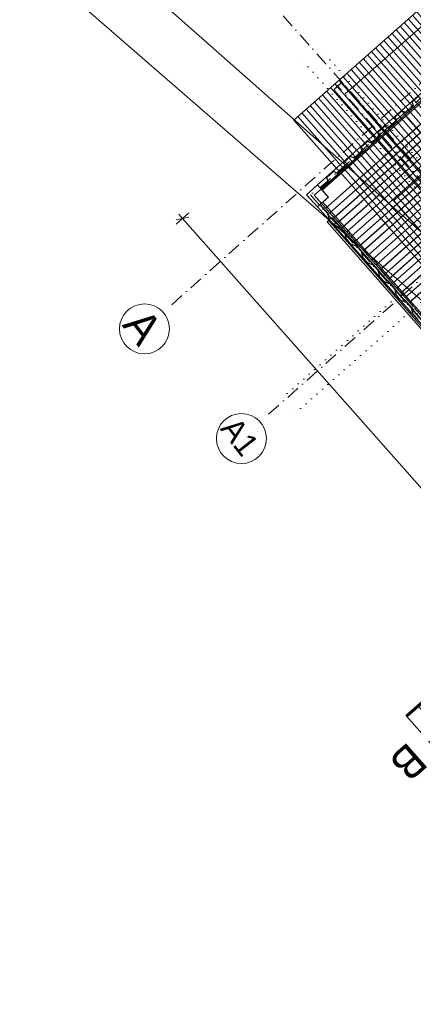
# Model space of a CAD drawing. Header units: millimetres. Extents: x -738537 to 1850049, y -250217 to 604013.
# Tile 187 of 204: x -172752 to -168425, y 509289 to 520120. Entities that reach past the tile are written whole.
import ezdxf

# ---------------------------------------------------------------- set-up
doc = ezdxf.new("R2010")
doc.units = ezdxf.units.MM
doc.header["$MEASUREMENT"] = 0
doc.set_wipeout_variables(frame=1)
for name, pattern in [('Dashed', [280, 140, -140]), ('Dashed Small', [140, 70, -70]), ('Dense Dotted', [80, 0, -80]), ('Dot & Dashed', [280, 150, -60, 0, -70]), ('Dotted', [300, 0, -300]), ('Wipeout_Contour', [1000, 0, -1000])]:
    doc.linetypes.add(name, pattern=pattern)
for name, color, linetype, lineweight in [('0_Pen_No__1', 214, 'Continuous', 35), ('0_Pen_No__16', 8, 'Continuous', 20), ('0_Pen_No__161', 1, 'Continuous', 5), ('0_Pen_No__3', 30, 'Continuous', 15), ('0_Pen_No__41', 7, 'Continuous', 60), ('0_Pen_No__5', 4, 'Continuous', 5), ('0_Pen_No__6', 7, 'Continuous', 5), ('0_Pen_No__69', 255, 'Continuous', 20), ('0_Pen_No__8', 255, 'Continuous', 0), ('0_Pen_No__90', 255, 'Continuous', 20)]:
    doc.layers.add(name, color=color, linetype=linetype, lineweight=lineweight)
doc.layers.add('0_Pen_No__10', color=7, linetype='Continuous', lineweight=20, true_color=0x996633)
doc.layers.add('0_Pen_No__7', color=7, linetype='Continuous', lineweight=5, true_color=0x9f07ff)
doc.styles.add('GENERATED_STYLE_1', font='GOTHIC.TTF')

msp = doc.modelspace()

# ---------------------------------------------------------------- hatches: boundary and pattern name
at = {"layer": '0_Pen_No__8', "linetype": 'Continuous', "lineweight": 0, "true_color": 0x3f3f3f}
for points in [[(-167863.5, 519674.9), (-167948, 519599.9), (-167988.7, 519618.6), (-168066.4, 519549.6), (-168052.7, 519507), (-168134.9, 519433.9), (-168175.6, 519452.6), (-168253.4, 519383.6), (-168239.7, 519341), (-168321.9, 519268), (-168363.6, 519287.1), (-168441, 519218.4), (-168427.3, 519175.8), (-168509.6, 519102.8), (-168549.3, 519121), (-168627.4, 519051.7), (-168613.6, 519009.1), (-168700.4, 518932.1), (-168741, 518950.8), (-168819.1, 518881.5), (-168805.7, 518839.9), (-168888, 518766.9), (-168928.7, 518785.6), (-169006.1, 518716.9), (-168992, 518673.2), (-169074.3, 518600.2), (-169115, 518618.9), (-169192.8, 518549.9), (-169179, 518507.2), (-169261.3, 518434.2), (-169302, 518452.9), (-169379.7, 518383.9), (-169366, 518341.3), (-169447.8, 518263.3), (-169361.4, 518340), (-169375.1, 518382.6), (-169301.3, 518448.2), (-169260.6, 518429.5), (-169174.4, 518506), (-169188.2, 518548.6), (-169114.3, 518614.2), (-169073.6, 518595.5), (-168987.4, 518671.9), (-169001.5, 518715.6), (-168928, 518780.9), (-168887.3, 518762.2), (-168801.1, 518838.6), (-168814.5, 518880.2), (-168740.3, 518946.1), (-168699.7, 518927.4), (-168609, 519007.8), (-168622.7, 519050.4), (-168548.5, 519116.3), (-168508.9, 519098), (-168422.7, 519174.5), (-168436.4, 519217.1), (-168362.9, 519282.4), (-168321.2, 519263.3), (-168235, 519339.7), (-168248.8, 519382.4), (-168174.9, 519447.9), (-168134.2, 519429.2), (-168048.1, 519505.7), (-168061.8, 519548.3), (-167987.9, 519613.9), (-167947.3, 519595.2)], [(-169596.2, 518193.4), (-169595.7, 518192), (-169595.2, 518191.3), (-169481.7, 518063.4), (-169480.6, 518062.7), (-169479.6, 518062.4), (-169478.6, 518062.5), (-169477.5, 518063.2), (-169452.8, 518085.1), (-169413, 518040.2), (-169367.1, 517988.6), (-169348.9, 517913.8), (-169301.1, 517860), (-169229.1, 517833), (-169182.6, 517780.7), (-169164.4, 517705.9), (-169116.6, 517652.1), (-169044.5, 517625.1), (-168998.1, 517572.8), (-168979.9, 517498), (-168932.1, 517444.2), (-168860, 517417.2), (-168813.5, 517364.9), (-168795.3, 517290.1), (-168747.5, 517236.2), (-168675.5, 517209.3), (-168633, 517161.4), (-168614.8, 517086.7), (-168567, 517032.8), (-168494.9, 517005.9), (-168448.4, 516953.5), (-168430.2, 516878.8), (-168382.4, 516824.9), (-168310.4, 516797.9), (-168263.9, 516745.6), (-168245.7, 516670.8), (-168197.9, 516617), (-168125.8, 516590), (-168079.3, 516537.7), (-168061.1, 516462.9), (-168013.3, 516409.1), (-167941.3, 516382.1), (-167902.8, 516338.7), (-167884.6, 516264), (-167836.8, 516210.1), (-167764.7, 516183.2), (-167718.2, 516130.8), (-167700, 516056.1), (-167652.2, 516002.2), (-167580.2, 515975.3), (-167540.3, 515930.4), (-167522.1, 515855.6), (-167474.3, 515801.8), (-167402.2, 515774.8), (-167355.8, 515722.5), (-167337.6, 515647.7), (-167289.8, 515593.9), (-167217.7, 515566.9), (-167179.2, 515523.5), (-167161, 515448.8), (-167113.2, 515394.9), (-167041.1, 515368), (-166994.7, 515315.6), (-166976.4, 515240.9), (-166928.7, 515187), (-166856.6, 515160.1), (-166810.1, 515107.7), (-166791.9, 515033), (-166744.1, 514979.1), (-166672, 514952.1), (-166625.6, 514899.8), (-166607.4, 514825), (-166559.6, 514771.2), (-166487.5, 514744.2), (-166445, 514696.4), (-166426.8, 514621.6), (-166379, 514567.8), (-166306.9, 514540.8), (-166260.5, 514488.5), (-166242.3, 514413.7), (-166194.5, 514359.8), (-166122.4, 514332.9), (-166075.9, 514280.5), (-166057.7, 514205.8), (-166009.9, 514151.9), (-165937.9, 514125), (-165891.4, 514072.6), (-165873.2, 513997.9), (-165825.4, 513944), (-165753.3, 513917.1), (-165727.4, 513887.9), (-165724.4, 513890.5), (-165751, 513920.5), (-165823.1, 513947.4), (-165869.5, 513999.8), (-165887.7, 514074.5), (-165935.5, 514128.4), (-166007.6, 514155.3), (-166054.1, 514207.7), (-166072.3, 514282.4), (-166120.1, 514336.3), (-166192.1, 514363.2), (-166238.6, 514415.6), (-166256.8, 514490.4), (-166304.6, 514544.2), (-166376.7, 514571.2), (-166423.2, 514623.5), (-166441.4, 514698.3), (-166485.2, 514747.6), (-166557.2, 514774.6), (-166603.7, 514827), (-166621.9, 514901.7), (-166669.7, 514955.5), (-166741.8, 514982.5), (-166788.3, 515034.9), (-166806.5, 515109.6), (-166854.3, 515163.5), (-166926.3, 515190.4), (-166972.8, 515242.8), (-166991, 515317.5), (-167038.8, 515371.4), (-167110.9, 515398.3), (-167157.3, 515450.7), (-167175.6, 515525.4), (-167215.4, 515570.3), (-167287.4, 515597.3), (-167333.9, 515649.6), (-167352.1, 515724.4), (-167399.9, 515778.2), (-167472, 515805.2), (-167518.5, 515857.5), (-167536.7, 515932.3), (-167577.8, 515978.7), (-167649.9, 516005.6), (-167696.4, 516058), (-167714.6, 516132.7), (-167762.4, 516186.6), (-167834.4, 516213.5), (-167880.9, 516265.9), (-167899.1, 516340.7), (-167938.9, 516385.5), (-168011, 516412.5), (-168057.5, 516464.8), (-168075.7, 516539.6), (-168123.5, 516593.4), (-168195.5, 516620.4), (-168242, 516672.8), (-168260.2, 516747.5), (-168308, 516801.3), (-168380.1, 516828.3), (-168426.6, 516880.7), (-168444.8, 516955.4), (-168492.6, 517009.3), (-168564.6, 517036.2), (-168611.1, 517088.6), (-168629.3, 517163.3), (-168673.1, 517212.7), (-168745.2, 517239.6), (-168791.7, 517292), (-168809.9, 517366.8), (-168857.7, 517420.6), (-168929.7, 517447.6), (-168976.2, 517499.9), (-168994.4, 517574.7), (-169042.2, 517628.5), (-169114.3, 517655.5), (-169160.7, 517707.8), (-169179, 517782.6), (-169226.7, 517836.4), (-169298.8, 517863.4), (-169345.3, 517915.8), (-169363.5, 517990.5), (-169452.4, 518090.7), (-169479.4, 518066.8), (-169592.2, 518194), (-169477, 518296.2), (-169450.5, 518266.3), (-169447.5, 518268.9), (-169475, 518299.9), (-169475.9, 518300.4), (-169476.8, 518300.6), (-169477.5, 518300.6), (-169479, 518299.8), (-169594.9, 518197), (-169595.4, 518196.3), (-169596.1, 518194.7)]]:
    msp.add_hatch(color=250, dxfattribs=at).paths.add_polyline_path(points)

# ---------------------------------------------------------------- linework, layer by layer
at = {"layer": '0_Pen_No__1', "color": 7, "linetype": 'Continuous', "lineweight": 35}
for p, q in [((-169319.2, 517943.7), (-169356.8, 517910.8)), ((-169319.2, 517943.7), (-169356.8, 517910.8)), ((-169319.2, 517943.7), (-169356.8, 517910.8)), ((-169319.2, 517943.7), (-169356.8, 517910.8)), ((-169356.8, 517910.8), (-169371.9, 517897.6)), ((-169356.8, 517910.8), (-169371.9, 517897.6))]:
    msp.add_line(p, q, dxfattribs=at)
at = {"layer": '0_Pen_No__3', "color": 7, "linetype": 'Continuous', "lineweight": 15}
for p, q in [((-165039.6, 513051.4), (-169319.2, 517943.7)), ((-165062.7, 513077.9), (-169319.2, 517943.7)), ((-165092.3, 513005.3), (-169371.9, 517897.6)), ((-165115.4, 513031.8), (-169371.9, 517897.6))]:
    msp.add_line(p, q, dxfattribs=at)
for points in [[(-168362.9, 519282.4), (-168436.4, 519217.1), (-168422.7, 519174.5), (-168508.9, 519098), (-168548.5, 519116.3), (-168622.7, 519050.4), (-168609, 519007.8), (-168699.7, 518927.4), (-168740.3, 518946.1), (-168814.5, 518880.2), (-168801.1, 518838.6), (-168887.3, 518762.2), (-168928, 518780.9), (-169001.5, 518715.6), (-168987.4, 518671.9), (-169073.6, 518595.5), (-169114.3, 518614.2), (-169188.2, 518548.6), (-169174.4, 518506), (-169260.6, 518429.5), (-169301.3, 518448.2), (-169375.1, 518382.6), (-169361.4, 518340), (-169447.8, 518263.3), (-169366, 518341.3), (-169379.7, 518383.9), (-169302, 518452.9), (-169261.3, 518434.2), (-169179, 518507.2), (-169192.8, 518549.9), (-169115, 518618.9), (-169074.3, 518600.2), (-168992, 518673.2), (-169006.1, 518716.9), (-168928.7, 518785.6), (-168888, 518766.9), (-168805.7, 518839.9), (-168819.1, 518881.5), (-168741, 518950.8), (-168700.4, 518932.1), (-168613.6, 519009.1), (-168627.4, 519051.7), (-168549.3, 519121), (-168509.6, 519102.8), (-168427.3, 519175.8), (-168441, 519218.4), (-168363.6, 519287.1)], [(-168380.1, 516828.3), (-168426.6, 516880.7), (-168444.8, 516955.4), (-168492.6, 517009.3), (-168564.6, 517036.2), (-168611.1, 517088.6), (-168629.3, 517163.3), (-168673.1, 517212.7), (-168745.2, 517239.6), (-168791.7, 517292), (-168809.9, 517366.8), (-168857.7, 517420.6), (-168929.7, 517447.6), (-168976.2, 517499.9), (-168994.4, 517574.7), (-169042.2, 517628.5), (-169114.3, 517655.5), (-169160.7, 517707.8), (-169179, 517782.6), (-169226.7, 517836.4), (-169298.8, 517863.4), (-169345.3, 517915.8), (-169363.5, 517990.5), (-169452.4, 518090.7), (-169479.4, 518066.8), (-169592.2, 518194), (-169477, 518296.2), (-169450.5, 518266.3), (-169474.7, 518299.6), (-169594.9, 518197), (-169595.7, 518192), (-169481.7, 518063.4), (-169452.8, 518085.1), (-169413, 518040.2), (-169367.1, 517988.6), (-169348.9, 517913.8), (-169301.1, 517860), (-169229.1, 517833), (-169182.6, 517780.7), (-169164.4, 517705.9), (-169116.6, 517652.1), (-169044.5, 517625.1), (-168998.1, 517572.8), (-168979.9, 517498), (-168932.1, 517444.2), (-168860, 517417.2), (-168813.5, 517364.9), (-168795.3, 517290.1), (-168747.5, 517236.2), (-168675.5, 517209.3), (-168633, 517161.4), (-168614.8, 517086.7), (-168567, 517032.8), (-168494.9, 517005.9), (-168448.4, 516953.5), (-168430.2, 516878.8), (-168382.4, 516824.9)]]:
    msp.add_lwpolyline(points, dxfattribs=at)
at = {"layer": '0_Pen_No__41', "color": 7, "linetype": 'Continuous', "lineweight": 60}
msp.add_line((-167867.1, 513016.7), (-168499.2, 512458), dxfattribs=at)
at = {"layer": '0_Pen_No__5', "color": 7, "linetype": 'Dot & Dashed', "lineweight": 5}
for p, q in [((-171175.5, 516901.3), (-171175.5, 516901.3)), ((-171175.5, 516901.3), (-171175.5, 516901.3)), ((-170109.2, 515695.5), (-170109.2, 515695.5)), ((-170109.2, 515695.5), (-170109.2, 515695.5))]:
    msp.add_line(p, q, dxfattribs=at)
at = {"layer": '0_Pen_No__5', "color": 7, "linetype": 'Continuous', "lineweight": 5}
for centre in [(-171381, 516718.6), (-171381, 516718.6), (-170314.7, 515512.8), (-170314.7, 515512.8)]:
    msp.add_circle(centre, 275, dxfattribs=at)
at = {"layer": '0_Pen_No__5', "color": 7, "linetype": 'Dot & Dashed', "lineweight": 5}
for p in [(-171175.5, 516901.3), (-171175.5, 516901.3), (-171175.5, 516901.3), (-171175.5, 516901.3), (-170109.2, 515695.5), (-170109.2, 515695.5), (-170109.2, 515695.5), (-170109.2, 515695.5)]:
    msp.add_point(p, dxfattribs=at)
at = {"layer": '0_Pen_No__6', "color": 7, "linetype": 'Continuous', "lineweight": 5}
for p, q in [((-170892, 517948.4), (-171033.5, 517919.7)), ((-171033, 517872), (-170892.5, 517996.2)), ((-171003.2, 517979.9), (-170962.8, 517934.1)), ((-169319.2, 517943.7), (-169269.8, 517887.3)), ((-169319.2, 517943.7), (-169269.8, 517887.3)), ((-169307.4, 517854.3), (-169356.8, 517910.8)), ((-169307.4, 517854.3), (-169356.8, 517910.8)), ((-169269.8, 517887.3), (-169307.4, 517854.3)), ((-169269.8, 517887.3), (-169307.4, 517854.3)), ((-165126.6, 513074.9), (-169307.4, 517854.3)), ((-165149.8, 513101.4), (-169307.4, 517854.3)), ((-169269.8, 517887.3), (-165088.9, 513107.8)), ((-169269.8, 517887.3), (-165112.1, 513134.3))]:
    msp.add_line(p, q, dxfattribs=at)
at = {"layer": '0_Pen_No__69', "color": 255, "linetype": 'Dot & Dashed', "lineweight": 20}
msp.add_line((-160493.1, 509481.6), (-169261.3, 519396.1), dxfattribs=at)
at = {"layer": '0_Pen_No__90', "color": 255, "linetype": 'Continuous', "lineweight": 20}
for p, q in [((-169299.9, 519349.2), (-169257.3, 519386.9)), ((-169299.9, 519349.2), (-169299.4, 519348.5)), ((-169299.4, 519348.5), (-169209.5, 519428)), ((-160545.1, 509449.8), (-169299.4, 519348.5)), ((-169263.7, 519394.1), (-169259, 519398.2)), ((-169257.3, 519386.9), (-169263.7, 519394.1)), ((-169259, 519398.2), (-169252.7, 519391)), ((-169252.7, 519391), (-169210, 519428.7)), ((-160454.6, 509528.7), (-169209.5, 519428)), ((-169209.5, 519428), (-169209.5, 519428))]:
    msp.add_line(p, q, dxfattribs=at)

# ---------------------------------------------------------------- texts
at = {"layer": '0_Pen_No__5', "color": 7, "linetype": 'Continuous', "lineweight": 5, "attachment_point": 7, "rotation": 307.74362, "style": 'GENERATED_STYLE_1'}
for s, insert, char_height in [('\\A1;{\\pql;\\fCentury Gothic|b0|i0|c0|p34;A}', (-171633.3, 516758.6), 350), ('\\A1;{\\pql;\\fCentury Gothic|b0|i0|c0|p34;A}', (-171633.3, 516758.6), 350), ('\\A1;{\\pql;\\fCentury Gothic|b0|i0|c0|p34;A1}', (-170554.7, 515618.6), 250), ('\\A1;{\\pql;\\fCentury Gothic|b0|i0|c0|p34;A1}', (-170554.7, 515618.7), 250)]:
    msp.add_mtext(s, dxfattribs=dict(at, insert=insert, char_height=char_height))

# ---------------------------------------------------------------- next in the draw order: wipeouts: each hides what was drawn before it
at = {"color": 254, "linetype": 'Wipeout_Contour', "lineweight": 0, "ltscale": 2310186.348736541}
msp.add_wipeout([(-169479.7, 518061.2), (-169358.5, 518168.7), (-169476.7, 518301.8), (-169597.9, 518194.3)], dxfattribs=at)

# ---------------------------------------------------------------- next in the draw order: linework, layer by layer
at = {"layer": '0_Pen_No__10', "color": 25, "linetype": 'Dot & Dashed', "lineweight": 20, "true_color": 0x996633}
msp.add_line((-169555.5, 518191.8), (-165554, 513683.5), dxfattribs=at)
at = {"layer": '0_Pen_No__3', "color": 7, "linetype": 'Continuous', "lineweight": 15}
for p, q in [((-167895.7, 519705.1), (-169476.7, 518301.8)), ((-167842.6, 519645.3), (-169423.6, 518242)), ((-169476.7, 518301.8), (-169597.9, 518194.3)), ((-169358.5, 518168.7), (-169476.7, 518301.8)), ((-169476.7, 518301.8), (-169423.6, 518242)), ((-169597.9, 518194.3), (-169479.7, 518061.2)), ((-169479.7, 518061.2), (-169358.5, 518168.7)), ((-169479.7, 518061.2), (-169419.9, 518114.3)), ((-169479.7, 518061.2), (-165646.2, 513742.2)), ((-169419.9, 518114.3), (-165586.4, 513795.3))]:
    msp.add_line(p, q, dxfattribs=at)
at = {"layer": '0_Pen_No__3', "color": 7, "linetype": 'Dashed Small', "lineweight": 15}
for p, q in [((-169476.7, 518301.8), (-169597.9, 518194.3)), ((-169358.5, 518168.7), (-169476.7, 518301.8)), ((-169597.9, 518194.3), (-169479.7, 518061.2)), ((-169479.7, 518061.2), (-169358.5, 518168.7))]:
    msp.add_line(p, q, dxfattribs=at)
at = {"layer": '0_Pen_No__3', "color": 7, "linetype": 'Dotted', "lineweight": 15}
for p, q in [((-169578, 518171.9), (-169533.1, 518211.7)), ((-169578, 518171.9), (-165576.5, 513663.6)), ((-169533.1, 518211.7), (-165531.6, 513703.4))]:
    msp.add_line(p, q, dxfattribs=at)
at = {"layer": '0_Pen_No__5', "color": 7, "linetype": 'Dot & Dashed', "lineweight": 5}
for p, q in [((-167869, 519675.1), (-169450, 518271.8)), ((-169449.6, 518087.9), (-165616.2, 513768.9))]:
    msp.add_line(p, q, dxfattribs=at)

# ---------------------------------------------------------------- next in the draw order: wipeouts: each hides what was drawn before it
at = {"color": 254, "linetype": 'Wipeout_Contour', "lineweight": 0, "ltscale": 12560755.47312737}
msp.add_wipeout([(-167777.5, 519572), (-167842.4, 519645.4), (-169426.2, 518245.2), (-169358.8, 518167), (-169419.9, 518114.3), (-161786.7, 509481), (-161708.6, 509550.1), (-161659.8, 509494.8), (-160959.5, 510119.4), (-160965.6, 510127.3), (-160789.1, 510283.9), (-160779, 510271.1), (-160082, 510889.8), (-160092.8, 510902), (-160086.7, 510907.3), (-160127.7, 510953.3), (-160006.5, 511060.8), (-160034.7, 511092), (-158807.6, 512185.1), (-165416.5, 519636.9), (-166715, 518490.7), (-167716.1, 519626.3)], dxfattribs=at)

# ---------------------------------------------------------------- next in the draw order: hatches: boundary and pattern name
at = {"layer": '0_Pen_No__6', "linetype": 'Continuous', "lineweight": 5}
h = msp.add_hatch(dxfattribs=at)
h.set_pattern_fill('PLYWOOD', style=0, pattern_type=2)
h.set_pattern_definition([(311.2073, (-160298.73, 517708.34), (45.13985, 39.52713), [])])
h.paths.add_polyline_path([(-160478.1, 527202.9), (-169738.8, 519016), (-161361.6, 509539.8), (-150638.5, 516072.5)])

# ---------------------------------------------------------------- next in the draw order: linework, layer by layer
at = {"layer": '0_Pen_No__1', "color": 7, "linetype": 'Continuous', "lineweight": 35}
for points in [[(-160478.1, 527202.9), (-169738.8, 519016), (-161361.6, 509539.8), (-150638.5, 516072.5)], [(-168371.3, 512571), (-167929.4, 512071.2), (-168057.3, 511958.1), (-168499.2, 512458)]]:
    msp.add_lwpolyline(points, close=True, dxfattribs=at)
at = {"layer": '0_Pen_No__16', "color": 8, "linetype": 'Continuous', "lineweight": 20}
msp.add_line((-169172.3, 519303.7), (-160810.9, 526694.3), dxfattribs=at)
at = {"layer": '0_Pen_No__16', "color": 8, "linetype": 'Dense Dotted', "lineweight": 20}
for p, q in [((-167351.6, 517081.4), (-169651, 519681.6)), ((-167113.3, 517159.9), (-169412.8, 519760.1)), ((-167289.7, 518235.1), (-169889.9, 515935.7)), ((-167143.5, 518070.7), (-169743.7, 515771.3))]:
    msp.add_line(p, q, dxfattribs=at)
at = {"layer": '0_Pen_No__161', "color": 1, "linetype": 'Dashed', "lineweight": 5}
msp.add_lwpolyline([(-169513.2, 518189.3), (-167689.8, 519807.6), (-159803.6, 510922.7), (-161627, 509304.3)], close=True, dxfattribs=at)
at = {"layer": '0_Pen_No__3', "color": 7, "linetype": 'Continuous', "lineweight": 15}
for p, q in [((-167779.5, 519728), (-169513.2, 518189.3)), ((-167652.8, 519585.1), (-169386.4, 518046.4)), ((-167652.1, 519584.4), (-169385.7, 518045.7)), ((-167607.6, 519534.3), (-169341.2, 517995.6)), ((-167607, 519533.5), (-169340.6, 517994.8)), ((-167560.5, 519481.2), (-169294.1, 517942.5)), ((-167559.8, 519480.4), (-169293.5, 517941.7)), ((-167515.4, 519430.3), (-169249, 517891.6)), ((-167514.7, 519429.6), (-169248.3, 517890.9)), ((-167468.2, 519377.2), (-169201.8, 517838.5)), ((-167467.6, 519376.5), (-169201.2, 517837.8)), ((-167423.1, 519326.4), (-169156.7, 517787.7)), ((-167422.4, 519325.6), (-169156.1, 517786.9)), ((-167376, 519273.3), (-169109.6, 517734.6)), ((-167375.3, 519272.5), (-169108.9, 517733.8)), ((-167330.8, 519222.4), (-169064.4, 517683.7)), ((-167330.2, 519221.7), (-169063.8, 517683)), ((-167283.7, 519169.3), (-169017.3, 517630.6)), ((-167283, 519168.6), (-169016.7, 517629.9)), ((-167238.6, 519118.5), (-168972.2, 517579.8)), ((-167237.9, 519117.7), (-168971.5, 517579)), ((-167191.4, 519065.4), (-168925, 517526.7)), ((-167190.8, 519064.6), (-168924.4, 517525.9)), ((-167146.3, 519014.5), (-168879.9, 517475.8)), ((-167145.6, 519013.8), (-168879.2, 517475.1)), ((-167099.2, 518961.4), (-168832.8, 517422.7)), ((-167098.5, 518960.7), (-168832.1, 517422)), ((-167054, 518910.6), (-168787.6, 517371.9)), ((-167053.4, 518909.8), (-168787, 517371.1)), ((-167006.9, 518857.5), (-168740.5, 517318.7)), ((-167006.2, 518856.7), (-168739.9, 517318)), ((-166961.8, 518806.6), (-168695.4, 517267.9)), ((-166961.1, 518805.9), (-168694.7, 517267.2)), ((-166918.6, 518758), (-168652.2, 517219.3)), ((-166918, 518757.3), (-168651.6, 517218.5)), ((-166873.5, 518707.2), (-168607.1, 517168.4)), ((-166872.8, 518706.4), (-168606.4, 517167.7)), ((-166826.3, 518654.1), (-168560, 517115.3)), ((-166825.7, 518653.3), (-168559.3, 517114.6)), ((-166781.2, 518603.2), (-168514.8, 517064.5)), ((-166780.6, 518602.5), (-168514.2, 517063.7)), ((-166734.1, 518550.1), (-168467.7, 517011.4)), ((-166733.4, 518549.4), (-168467, 517010.6)), ((-169513.2, 518189.3), (-169386.4, 518046.4)), ((-169386.4, 518046.4), (-169341.2, 517995.6)), ((-169341.2, 517995.6), (-169293.5, 517941.7)), ((-169293.5, 517941.7), (-169248.3, 517890.9)), ((-169248.3, 517890.9), (-169201.8, 517838.5)), ((-169201.8, 517838.5), (-169156.7, 517787.7)), ((-169156.7, 517787.7), (-169108.9, 517733.8)), ((-169108.9, 517733.8), (-169063.8, 517683)), ((-169063.8, 517683), (-169017.3, 517630.6)), ((-169017.3, 517630.6), (-168972.2, 517579.8)), ((-168972.2, 517579.8), (-168924.4, 517525.9)), ((-168924.4, 517525.9), (-168879.2, 517475.1)), ((-168879.2, 517475.1), (-168832.8, 517422.7)), ((-168832.8, 517422.7), (-168787.6, 517371.9)), ((-168787.6, 517371.9), (-168739.9, 517318)), ((-168739.9, 517318), (-168694.7, 517267.2)), ((-168694.7, 517267.2), (-168652.2, 517219.3)), ((-168652.2, 517219.3), (-168607.1, 517168.4)), ((-168607.1, 517168.4), (-168559.3, 517114.6)), ((-168559.3, 517114.6), (-168514.2, 517063.7)), ((-168514.2, 517063.7), (-168467.7, 517011.4)), ((-168467.7, 517011.4), (-168422.6, 516960.5))]:
    msp.add_line(p, q, dxfattribs=at)
for points in [[(-167777.5, 519572), (-167716.1, 519626.3), (-166715, 518490.7), (-165416.5, 519636.9), (-158807.6, 512185.1), (-160034.7, 511092), (-160006.5, 511060.8), (-160127.7, 510953.3), (-160086.7, 510907.3), (-160092.8, 510902), (-160082, 510889.8), (-160779, 510271.1), (-160789.1, 510283.9), (-160965.6, 510127.3), (-160959.5, 510119.4), (-161659.8, 509494.8), (-161708.6, 509550.1), (-161786.7, 509481), (-169419.9, 518114.3), (-169358.8, 518167), (-169426.2, 518245.2), (-167842.4, 519645.4)], [(-168505.1, 519058.3), (-169429.9, 518249.3), (-169359.5, 518167.8), (-169419.9, 518114.3), (-167633, 516093.3), (-167191.7, 516479.3), (-168637.4, 518132), (-168103.4, 518599.2)]]:
    msp.add_lwpolyline(points, close=True, dxfattribs=at)
at = {"layer": '0_Pen_No__5', "color": 7, "linetype": 'Dot & Dashed', "lineweight": 5}
for p, q in [((-157571.9, 528995.5), (-171175.5, 516901.3)), ((-157571.9, 528995.5), (-171175.5, 516901.3)), ((-156505.6, 527789.7), (-170109.2, 515695.5)), ((-156505.6, 527789.7), (-170109.2, 515695.5)), ((-170228.1, 520581.2), (-158978.1, 507927.2)), ((-170228.1, 520581.2), (-158978.1, 507927.2))]:
    msp.add_line(p, q, dxfattribs=at)
at = {"layer": '0_Pen_No__6', "color": 7, "linetype": 'Continuous', "lineweight": 5}
msp.add_line((-170962.8, 517934.1), (-162585.5, 508457.9), dxfattribs=at)
at = {"layer": '0_Pen_No__69', "color": 255, "linetype": 'Dot & Dashed', "lineweight": 20}
msp.add_line((-160493.1, 509481.6), (-169261.3, 519396.1), dxfattribs=at)
at = {"layer": '0_Pen_No__7', "color": 250, "linetype": 'Continuous', "lineweight": 5, "true_color": 0x3f3f3f}
for p, q in [((-172337.9, 521324), (-167790.9, 517300.4)), ((-167378.4, 516201.4), (-172752.2, 520870.9))]:
    msp.add_line(p, q, dxfattribs=at)
at = {"layer": '0_Pen_No__90', "color": 255, "linetype": 'Continuous', "lineweight": 20}
for p, q in [((-169299.9, 519349.2), (-169257.3, 519386.9)), ((-169299.9, 519349.2), (-169299.4, 519348.5)), ((-169299.4, 519348.5), (-169209.5, 519428)), ((-160545.1, 509449.8), (-169299.4, 519348.5)), ((-169263.7, 519394.1), (-169259, 519398.2)), ((-169257.3, 519386.9), (-169263.7, 519394.1)), ((-169259, 519398.2), (-169252.7, 519391)), ((-169252.7, 519391), (-169210, 519428.7)), ((-169210, 519428.7), (-169209.5, 519428)), ((-160455.2, 509529.3), (-169209.5, 519428))]:
    msp.add_line(p, q, dxfattribs=at)

# ---------------------------------------------------------------- next in the draw order: texts
at = {"layer": '0_Pen_No__6', "color": 7, "linetype": 'Continuous', "lineweight": 5, "insert": (-168476.9, 512185.5), "char_height": 350, "attachment_point": 7, "rotation": 221.47781, "style": 'GENERATED_STYLE_1'}
msp.add_mtext('\\A1;{\\pql;\\fCentury Gothic|b0|i0|c0|p34;B}', dxfattribs=at)

doc.saveas('drawing.dxf')
